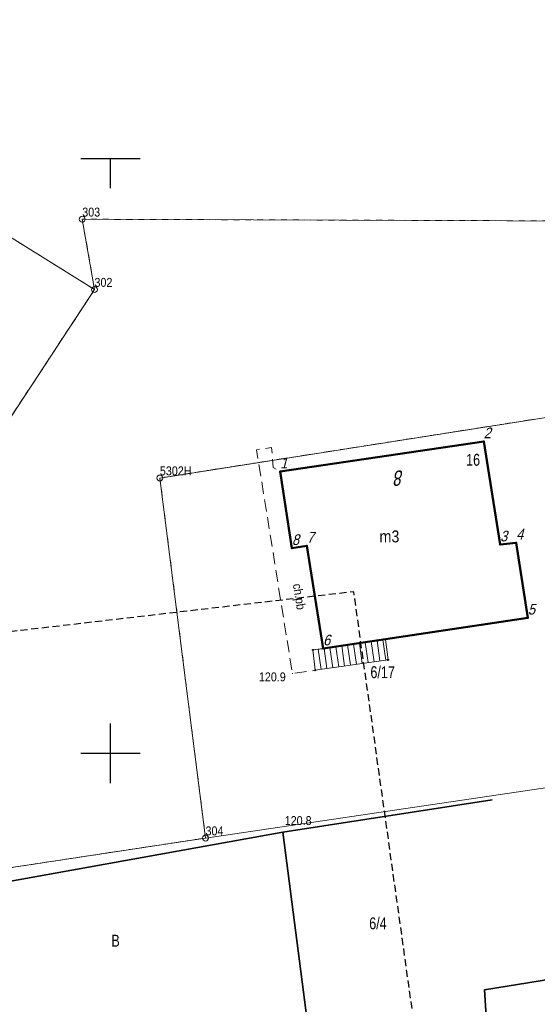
# Model space of a CAD drawing. Header units: metres. Extents: x 5590113 to 5596324, y 5910954 to 5916249.
# Tile 221 of 256: x 5592692 to 5592736, y 5913929 to 5914012. Entities that reach past the tile are written whole.
import ezdxf
from ezdxf.enums import TextEntityAlignment as Align

# ---------------------------------------------------------------- set-up
doc = ezdxf.new("R2010")
doc.units = ezdxf.units.M
for name, pattern in [('1.0_0.5', [1.5, 1, -0.5]), ('2', [0.9, 0.6, -0.3]), ('219-500', [0]), ('egug-500', [1, 0.5, -0.5])]:
    doc.linetypes.add(name, pattern=pattern)
doc.layers.get('0').update_dxf_attribs({"color": 2, "lineweight": 5})
doc.styles.get("Standard").update_dxf_attribs({"font": 'Working1250', "width": 0.75})
doc.linetypes.add('902-500', pattern='A,3.75,0,[1,ksztalty.shx,S=0.5,R=0,X=0,Y=0],3.75', length=7.5)

# ---------------------------------------------------------------- blocks, each defined once
blk = doc.blocks.new('PUNKTBUD')
at = {"color": 0}
blk.add_circle((0, 0), 0.045, dxfattribs=at)
blk = doc.blocks.new('202')
at = {"color": 0, "linetype": 'Continuous', "lineweight": 0}
blk.add_circle((0, 0), 0.25, dxfattribs=at)
blk = doc.blocks.new('PW01')
at = {"linetype": 'Continuous', "lineweight": 13}
h = blk.add_hatch(color=0, dxfattribs=at)
edge = h.paths.add_edge_path()
edge.add_arc((0, 0), 0.045, 0, 360)
blk = doc.blocks.new('RAMKA500K')
at = {"color": 0}
for p, q in [((297.5, 250), (302.5, 250)), ((300, 247.5), (300, 250)), ((300, 197.5), (300, 202.5)), ((297.5, 200), (302.5, 200))]:
    blk.add_line(p, q, dxfattribs=at)

msp = doc.modelspace()

# ---------------------------------------------------------------- linework, layer by layer
at = {"layer": '218-kontur użytku gruntowego', "color": 3, "linetype": 'egug-500', "lineweight": 18, "flags": 128}
for points in [[(5592698.65, 5913988.98), (5592662.24, 5914011.66)], [(5592740.84, 5913994.74), (5592697.62, 5913994.89)], [(5592697.62, 5913994.89), (5592698.65, 5913988.98)], [(5592698.65, 5913988.98), (5592681.95, 5913963.54)], [(5592681.95, 5913963.54), (5592698.65, 5913988.98)], [(5592704.15, 5913973.14), (5592742.57, 5913979.16)], [(5592742.57, 5913979.16), (5592704.15, 5913973.14)], [(5592707.99, 5913942.88), (5592704.15, 5913973.14)], [(5592704.15, 5913973.14), (5592707.99, 5913942.88)], [(5592685.34, 5913939.44), (5592707.99, 5913942.88)], [(5592707.99, 5913942.88), (5592685.34, 5913939.44)]]:
    msp.add_lwpolyline(points, dxfattribs=at)
at = {"layer": '219-działka ewidencyjna', "color": 7, "linetype": '219-500', "lineweight": 18, "flags": 128}
for points in [[(5592698.65, 5913988.98), (5592662.24, 5914011.66)], [(5592698.65, 5913988.98), (5592697.62, 5913994.89)], [(5592740.84, 5913994.74), (5592697.62, 5913994.89)], [(5592698.65, 5913988.98), (5592681.95, 5913963.54)], [(5592742.57, 5913979.16), (5592704.15, 5913973.14)], [(5592707.99, 5913942.88), (5592704.15, 5913973.14)], [(5592747.74, 5913948.74), (5592707.99, 5913942.88)], [(5592707.99, 5913942.88), (5592685.34, 5913939.44)]]:
    msp.add_lwpolyline(points, dxfattribs=at)
at = {"layer": '312-budynek ewidencyjny', "color": 7, "linetype": 'CONTINUOUS', "lineweight": 50, "flags": 128}
for points in [[(5592714.27, 5913973.68), (5592731.39, 5913976.21)], [(5592731.39, 5913976.21), (5592732.77, 5913967.54)], [(5592715.26, 5913967.24), (5592714.27, 5913973.68)], [(5592716.52, 5913967.44), (5592715.26, 5913967.24)], [(5592717.88, 5913958.8), (5592716.52, 5913967.44)], [(5592732.77, 5913967.54), (5592734.12, 5913967.7)], [(5592734.12, 5913967.7), (5592735.11, 5913961.39)], [(5592735.11, 5913961.39), (5592717.88, 5913958.8)]]:
    msp.add_lwpolyline(points, dxfattribs=at)
at = {"layer": '352-schody', "color": 7, "linetype": 'CONTINUOUS', "lineweight": 18, "flags": 128}
msp.add_lwpolyline([(5592717.88, 5913958.8), (5592717.03, 5913958.69), (5592717.22, 5913956.98), (5592723.34, 5913957.86), (5592723.12, 5913959.58)], close=True, dxfattribs=at)
msp.add_lwpolyline([(5592717.88, 5913958.8), (5592717.03, 5913958.69), (5592717.22, 5913956.98), (5592723.34, 5913957.86), (5592723.12, 5913959.58)], close=True, dxfattribs=at)
for points in [[(5592723.155, 5913957.833), (5592722.909, 5913959.549)], [(5592717.711, 5913957.051), (5592717.468, 5913958.747)], [(5592718.206, 5913957.122), (5592717.963, 5913958.812)], [(5592718.701, 5913957.193), (5592718.458, 5913958.886)], [(5592719.196, 5913957.264), (5592718.953, 5913958.96)], [(5592719.69, 5913957.335), (5592719.447, 5913959.033)], [(5592720.185, 5913957.406), (5592719.942, 5913959.107)], [(5592720.68, 5913957.478), (5592720.436, 5913959.181)], [(5592721.175, 5913957.549), (5592720.931, 5913959.254)], [(5592721.67, 5913957.62), (5592721.425, 5913959.328)], [(5592722.165, 5913957.691), (5592721.92, 5913959.401)], [(5592722.66, 5913957.762), (5592722.415, 5913959.475)]]:
    msp.add_lwpolyline(points, dxfattribs=at)
at = {"layer": 'chodnik', "color": 7, "linetype": '1.0_0.5', "lineweight": 18, "flags": 128}
msp.add_lwpolyline([(5592717.22, 5913956.98), (5592717.03, 5913958.69), (5592717.88, 5913958.8), (5592716.52, 5913967.44), (5592715.26, 5913967.24), (5592714.27, 5913973.68), (5592713.69, 5913974.02), (5592713.54, 5913975.71), (5592712.28, 5913975.51), (5592715.3, 5913956.71)], close=True, dxfattribs=at)
at = {"layer": 'ogrodzenie trwałe', "color": 7, "linetype": '902-500', "lineweight": 35, "flags": 128}
for points in [[(5592678.98, 5913936.99), (5592669.79, 5913931.43), (5592671.74, 5913921.45), (5592699.49, 5913925.59), (5592699.56, 5913924.03), (5592716.65, 5913926.67), (5592717.03, 5913925.32), (5592731.61, 5913927.9), (5592731.45, 5913930.11), (5592766.14, 5913935.72), (5592763.05, 5913950.7), (5592754.24, 5913949.49)], [(5592732.09, 5913946.08), (5592714.48, 5913943.37), (5592678.98, 5913936.99)], [(5592714.48, 5913943.37), (5592716.65, 5913926.67)]]:
    msp.add_lwpolyline(points, dxfattribs=at)
at = {"layer": 'Zakres', "color": 5, "linetype": '2', "lineweight": 25, "flags": 128}
msp.add_lwpolyline([(5592488.83, 5913845.15), (5592732.46, 5913877.85), (5592720.46, 5913963.58), (5592690.12, 5913960.05), (5592610.89, 5913994.02)], close=True, dxfattribs=at)

# ---------------------------------------------------------------- block references
at = {"layer": '202-punkt graniczny', "color": 7, "linetype": 'CONTINUOUS', "lineweight": 18}
for p in [(5592697.62, 5913994.89), (5592698.65, 5913988.98), (5592704.15, 5913973.14), (5592707.99, 5913942.88)]:
    msp.add_blockref('202', p, dxfattribs=at)
at = {"layer": 'pikieta naturalna', "color": 7, "linetype": 'CONTINUOUS', "lineweight": 13}
for p in [(5592715.3, 5913956.71), (5592714.48, 5913943.37)]:
    msp.add_blockref('PW01', p, dxfattribs=at)
at = {"layer": 'Punkt budynku', "color": 5, "linetype": 'CONTINUOUS', "lineweight": 18}
for p in [(5592731.39, 5913976.21), (5592714.27, 5913973.68), (5592715.26, 5913967.24), (5592716.52, 5913967.44), (5592732.77, 5913967.54), (5592734.12, 5913967.7), (5592735.11, 5913961.39), (5592723.12, 5913959.58), (5592717.03, 5913958.69), (5592717.88, 5913958.8), (5592723.34, 5913957.86), (5592717.22, 5913956.98)]:
    msp.add_blockref('PUNKTBUD', p, dxfattribs=at)
at = {"layer": 'Wstawianie ramki sekcyjnej z opisem', "color": 7, "linetype": 'CONTINUOUS', "lineweight": 13}
msp.add_blockref('RAMKA500K', (5592400, 5913750), dxfattribs=at)

# ---------------------------------------------------------------- texts
at = {"layer": '202-punkt graniczny-Atr103', "color": 7, "width": 0.9}
for s, p in [('303', (5592697.62, 5913994.89)), ('303', (5592697.62, 5913994.89)), ('302', (5592698.65, 5913988.98)), ('302', (5592698.65, 5913988.98)), ('5302H', (5592704.15, 5913973.14)), ('5302H', (5592704.15, 5913973.14)), ('304', (5592707.99, 5913942.88)), ('304', (5592707.99, 5913942.88))]:
    msp.add_text(s, height=0.75, dxfattribs=at).set_placement(p, align=Align.BOTTOM_LEFT)
at = {"layer": '210-oznaczenie konturu użytku gruntowego', "color": 3, "linetype": 'CONTINUOUS', "lineweight": 18, "width": 0.79}
msp.add_text('B', height=1, dxfattribs=at).set_placement((5592700.07, 5913933.75))
at = {"layer": '211-numer działki ewidencyjnej', "color": 7, "linetype": 'CONTINUOUS', "lineweight": 18, "width": 0.79}
msp.add_text('6/17', height=1, dxfattribs=at).set_placement((5592721.86, 5913956.32))
msp.add_text('6/4', height=1, dxfattribs=at).set_placement((5592721.76, 5913936.21), align=Align.TOP_LEFT)
at = {"layer": '238-Punkt adresowy budynku', "color": 7, "linetype": 'CONTINUOUS', "lineweight": 25, "oblique": 15, "width": 0.79}
msp.add_text('8', height=1.25, rotation=185.868, dxfattribs=at).set_placement((5592724.76, 5913972.56), align=Align.TOP_LEFT)
at = {"layer": '312-oznaczenie budynku ewidencyjnego', "color": 7, "linetype": 'CONTINUOUS', "lineweight": 18, "width": 0.79}
msp.add_text('16', height=1, dxfattribs=at).set_placement((5592729.91, 5913974.17))
at = {"layer": '312-oznaczenie budynku ewidencyjnego-Atr117', "color": 7, "width": 0.9}
msp.add_text('m3', height=1, dxfattribs=at).set_placement((5592723.46, 5913968.23), align=Align.MIDDLE_CENTER)
at = {"layer": 'chodnik-Atr17', "color": 7, "width": 0.9}
msp.add_text('ch.pb', height=0.75, rotation=279.271, dxfattribs=at).set_placement((5592715.33, 5913964.2))
at = {"layer": 'pikieta naturalna-Atr2', "color": 7, "width": 0.9}
for s, p in [('120.9', (5592712.48, 5913956.05)), ('120.8', (5592714.65, 5913943.97))]:
    msp.add_text(s, height=0.75, dxfattribs=at).set_placement(p)
at = {"layer": 'Punkt budynku-Atr104', "color": 5, "oblique": 15, "width": 0.9}
for s, p in [('2', (5592731.39, 5913976.21)), ('1', (5592714.27, 5913973.68)), ('3', (5592732.77, 5913967.54)), ('4', (5592734.12, 5913967.7)), ('8', (5592715.26, 5913967.24)), ('7', (5592716.52, 5913967.44)), ('5', (5592735.11, 5913961.39)), ('6', (5592717.88, 5913958.8))]:
    msp.add_text(s, height=0.9, dxfattribs=at).set_placement(p, align=Align.BOTTOM_LEFT)

doc.saveas('drawing.dxf')
